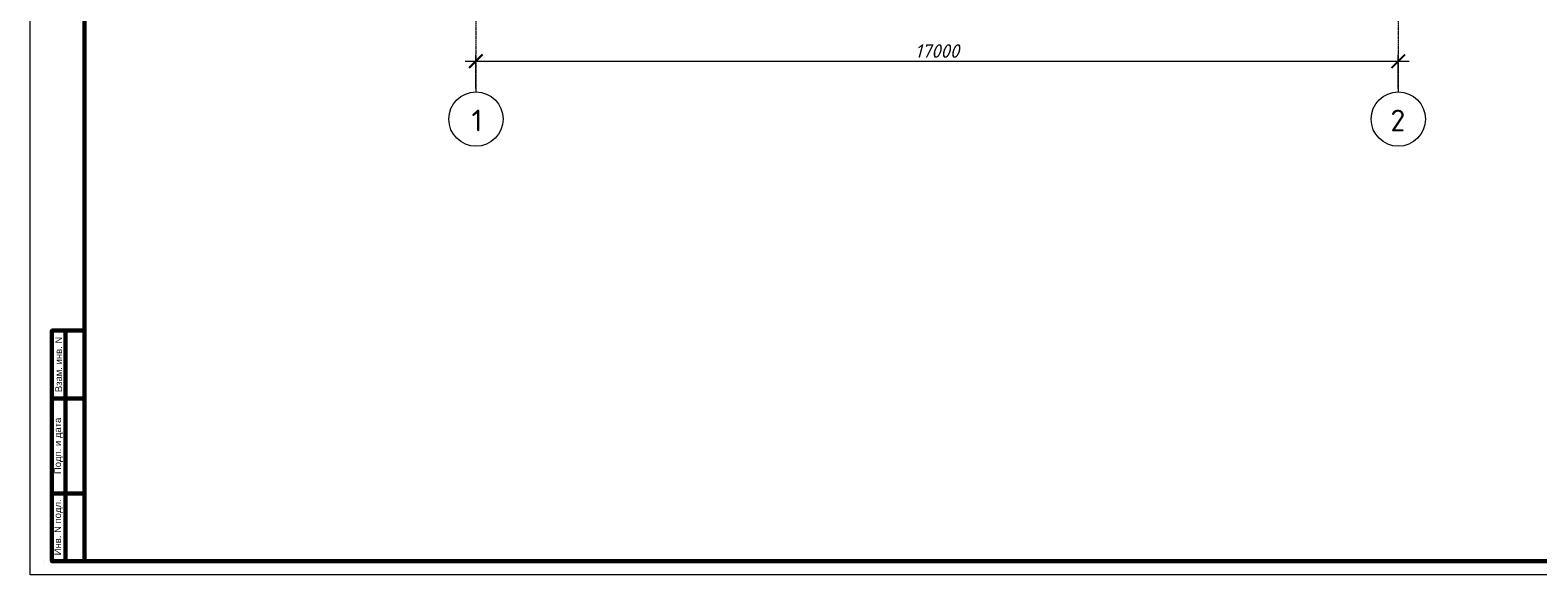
# Model space of a CAD drawing. Header units: millimetres. Extents: x 523209 to 536718, y -48289 to -47398.
# Tile 56 of 116: x 531472 to 532027, y -47992 to -47791. Entities that reach past the tile are written whole.
import ezdxf
from ezdxf.enums import TextEntityAlignment as Align

# ---------------------------------------------------------------- set-up
doc = ezdxf.new("R2010")
doc.units = ezdxf.units.MM
doc.linetypes.add('DASHED', pattern=[19.05, 12.7, -6.35])
doc.linetypes.add('GOST2.303 6', pattern=[12, 8, -1.5, 1, -1.5])
doc.layers.get('Defpoints').update_dxf_attribs({"color": 140})
for name, color, linetype, lineweight in [('Lines_Ном._пера__100', 7, 'Continuous', 20), ('Text Blocks_Ном._пера__1', 7, 'Continuous', 30), ('ВК-линия контур', 132, 'Continuous', 15), ('ВК-линия основная', 1, 'Continuous', 30), ('ВК-линия толстая', 30, 'Continuous', 60), ('ВК-Текст', 1, 'Continuous', 30), ('осевая', 252, 'GOST2.303 6', 9), ('Размеры', 30, 'Continuous', 9)]:
    doc.layers.add(name, color=color, linetype=linetype, lineweight=lineweight)
doc.styles.add('GOST 2.304', font='CS_Gost2304.shx')
doc.styles.get("Standard").update_dxf_attribs({"font": 'arial.ttf'})
doc.styles.add('СГЕНЕРИР_СТИЛЬ_3', font='isocpeur.ttf', dxfattribs={"oblique": 15})
doc.dimstyles.new('SPDS100', dxfattribs={"dimscale": 100, "dimtxt": 2.5, "dimasz": 2.5, "dimexe": 1.25, "dimexo": 0.625, "dimtad": 1, "dimdec": 0, "dimrnd": 0.001, "dimtxsty": 'GOST 2.304', "dimblk": 'OBLIQUE', "dimcen": 2.5, "dimdle": 2, "dimclrd": 256, "dimclre": 256, "dimclrt": 256, "dimadec": 0, "dimazin": 2, "dimtfac": 0.75, "dimtdec": 0, "dimtmove": 1, "dimatfit": 3, "dimfxl": 1, "dimtolj": 1, "dimlwd": -1, "dimlwe": -1, "dimarcsym": 0})

# ---------------------------------------------------------------- blocks, each defined once
blk = doc.blocks.new('*U144')
at = {"layer": 'ВК-линия контур', "color": 0}
for p, q in [((-841, 0), (-841, 594)), ((0, 0), (-841, 0))]:
    blk.add_line(p, q, dxfattribs=at)
at = {"layer": 'ВК-линия контур', "color": 0, "lineweight": 0}
blk.add_lwpolyline([(-836, 5), (-836, 5)], close=True, dxfattribs=at).dxf.unprotected_set("ltscale", 0)
at = {"layer": 'ВК-линия основная', "color": 0}
blk.add_lwpolyline([(-821, 90), (-821, 90)], dxfattribs=at)
at = {"layer": 'ВК-линия толстая', "color": 0}
for points in [[(-821, 5), (-821, 589), (-5, 589), (-5, 5)], [(-828, 65), (-833, 65), (-833, 90), (-828, 90)], [(-821, 65), (-828, 65), (-828, 90), (-821, 90)], [(-821, 90), (-821, 90), (-821, 90), (-821, 90)], [(-821, 90), (-821, 90), (-821, 90), (-821, 90)], [(-821, 90), (-821, 90), (-821, 90), (-821, 90)], [(-821, 90), (-821, 90), (-821, 90), (-821, 90)], [(-828, 30), (-833, 30), (-833, 65), (-828, 65)], [(-821, 30), (-828, 30), (-828, 65), (-821, 65)], [(-828, 5), (-833, 5), (-833, 30), (-828, 30)], [(-821, 5), (-828, 5), (-828, 30), (-821, 30)]]:
    blk.add_lwpolyline(points, close=True, dxfattribs=at)
blk.add_lwpolyline([(-821, 90), (-821, 90)], dxfattribs=at)
blk.add_lwpolyline([(-821, 90), (-821, 90)], dxfattribs=at)
blk.add_lwpolyline([(-821, 90), (-821, 90)], dxfattribs=at)
blk.add_lwpolyline([(-821, 90), (-821, 90)], dxfattribs=at)
blk.add_lwpolyline([(-821, 90), (-821, 90)], dxfattribs=at)
blk.add_lwpolyline([(-821, 90), (-821, 90)], dxfattribs=at)
blk.add_lwpolyline([(-821, 90), (-821, 90)], dxfattribs=at)
at = {"layer": 'ВК-Текст', "color": 0, "rotation": 90}
for s, insert, char_height, width, attachment_point in [('\\pi2;Согласовано', (-821, 90), 0.00000385, 0.0000385, 4), ('\\pi2.5;Инв. N дубл.', (-821, 90), 0.00000417, 0.0000417, 4), ('\\pi2.5;Подп. дата', (-821, 90), 0.00000417, 0.0000583, 4), ('Взам. инв. N', (-830.5, 77.5), 2.5, 25, 5), ('Подп. и дата', (-830.5, 47.5), 2.5, 35, 5), ('Инв. N подл.', (-830.5, 17.5), 2.5, 25, 5)]:
    blk.add_mtext(s, dxfattribs=dict(at, insert=insert, char_height=char_height, width=width, attachment_point=attachment_point))
at = {"layer": 'ВК-Текст', "color": 0}
blk.add_attdef('ЛИСТ_АЛ', text='', height=2.5, dxfattribs=at).set_placement((-10, 585.5), align=Align.MIDDLE_CENTER)
at = {"layer": 'ВК-Текст', "color": 0, "ltscale": 0.5}
blk.add_attdef('ВЕРХНИЙ_ШИФР', text='', height=0.000005, rotation=180, dxfattribs=at).set_placement((-821, 575), align=Align.MIDDLE_CENTER)
at = {"layer": 'ВК-Текст', "color": 0, "flags": 12}
blk.add_attdef('ФОРМАТ_ЛИСТА', (-42, 1.56), '', height=2.5, dxfattribs=at)
blk = doc.blocks.new('_ArchTick')
at = {"color": 0, "linetype": 'ByBlock', "const_width": 0.15}
blk.add_lwpolyline([(-0.5, -0.5), (0.5, 0.5)], dxfattribs=at)
blk = doc.blocks.new('*D236')
at = {"layer": 'Defpoints', "color": 0, "transparency": 16777216}
for p in [(22091, 1567), (5091, 1000), (22091, 1000)]:
    blk.add_point(p, dxfattribs=at)
at = {"layer": 'Размеры', "linetype": 'Continuous', "transparency": 16777216}
for p, q in [((5091, 1062), (5091, 1692)), ((22091, 1062), (22091, 1692)), ((4891, 1567), (22291, 1567))]:
    blk.add_line(p, q, dxfattribs=at)
at = {"layer": 'Размеры', "transparency": 16777216, "xscale": 250, "yscale": 250, "zscale": 250, "rotation": 180}
blk.add_blockref('_ArchTick', (5091, 1567), dxfattribs=at)
at = {"layer": 'Размеры', "transparency": 16777216, "xscale": 250, "yscale": 250, "zscale": 250}
blk.add_blockref('_ArchTick', (22091, 1567), dxfattribs=at)
at = {"layer": 'Размеры', "transparency": 16777216, "insert": (13591, 1754), "char_height": 250, "attachment_point": 5, "style": 'СГЕНЕРИР_СТИЛЬ_3'}
blk.add_mtext('\\A1;17000', dxfattribs=at)
blk = doc.blocks.new('A$C6B5953C9')
at = {"layer": 'Lines_Ном._пера__100', "linetype": 'Continuous'}
for centre in [(5091.4, 500), (22091.4, 500)]:
    blk.add_circle(centre, 500, dxfattribs=at)
at = {"layer": 'осевая', "ltscale": 0.5}
for points in [[(5091.4, 15039), (5091.4, 1000)], [(22091.4, 15039), (22091.4, 1000)]]:
    blk.add_lwpolyline(points, dxfattribs=at)
at = {"layer": 'Text Blocks_Ном._пера__1', "style": 'СГЕНЕРИР_СТИЛЬ_3'}
for s, p in [('1', (5011.2, 275.1)), ('2', (21946.4, 275.1))]:
    blk.add_text(s, height=400, dxfattribs=at).set_placement(p)
at = {"layer": 'Размеры'}
dim = blk.add_linear_dim(base=(22091.4, 1566.8), p1=(5091.4, 1000), p2=(22091.4, 1000), dimstyle='SPDS100', override={"dimtxsty": 'СГЕНЕРИР_СТИЛЬ_3', "dimblk1": 'ArchTick', "dimblk2": 'ArchTick', "dimsah": 1}, dxfattribs=at)
dim.commit()
dim.dimension.update_dxf_attribs({"geometry": '*D236', "text_midpoint": (13591.4, 1754.3)})

msp = doc.modelspace()

# ---------------------------------------------------------------- block references
at = {"linetype": 'DASHED'}
msp.add_blockref('*U144', (532312.63387, -47991.68774), dxfattribs=at)
at = {"xscale": 0.02, "yscale": 0.02, "zscale": 0.02}
msp.add_blockref('A$C6B5953C9', (531534.11904, -47833.80636), dxfattribs=at)

doc.saveas('drawing.dxf')
